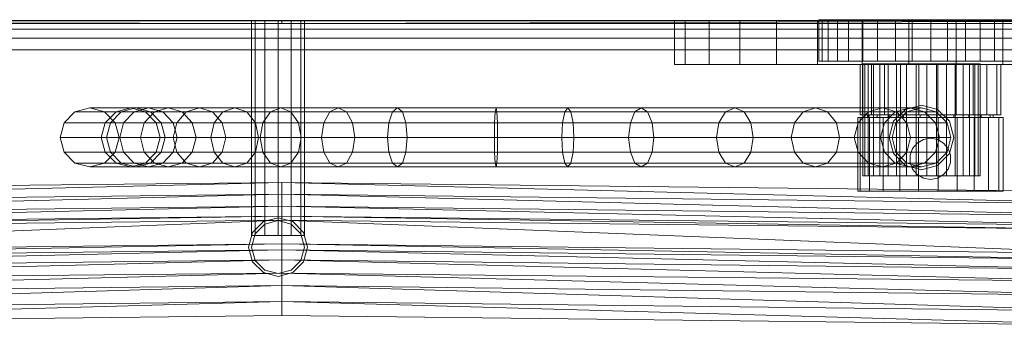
# Model space of a CAD drawing. Header units: metres. Extents: x 391.1 to 427.5, y 12.7 to 28.4.
# Tile 165 of 222: x 408.453 to 408.787, y 24.047 to 24.151. Entities that reach past the tile are written whole.
import ezdxf

# ---------------------------------------------------------------- set-up
doc = ezdxf.new("R2010")
doc.units = ezdxf.units.M
for name, color, linetype, lineweight in [('02_MOBILIARIO', 7, 'Continuous', 18), ('A-WALL-____-MCUT', 7, 'Continuous', 25), ('A-WALL-____-OTLN', 7, 'Continuous', 25), ('Mobiliario', 7, 'Continuous', 18)]:
    doc.layers.add(name, color=color, linetype=linetype, lineweight=lineweight)

# ---------------------------------------------------------------- blocks, each defined once
blk = doc.blocks.new('Family - Evans P-1-153476-01_ENLLUMENAT_PS1')
at = {"layer": 'A-WALL-____-MCUT', "color": 253, "true_color": 0xaaaaaa}
blk.add_line((6.06326, 0.15), (0, 0.15), dxfattribs=at)
at = {"layer": 'A-WALL-____-OTLN', "color": 253, "true_color": 0xaaaaaa}
blk.add_line((6.06326, 0.15), (0, 0.15), dxfattribs=at)
blk = doc.blocks.new('Family - Plats de dutxa PS-1-153501-01_ENLLUMENAT_PS1')
at = {"layer": '02_MOBILIARIO', "color": 253, "true_color": 0xaaaaaa}
for p, q in [((0.59374, 0.80026), (0.59262, 0.80026)), ((0.59262, 0.80026), (0.5957, 0.80026)), ((0.59262, 0.80026), (0.59262, 0.78616)), ((0.59893, 0.80026), (0.59374, 0.80026)), ((0.59374, 0.80026), (0.59374, 0.78616)), ((0.5957, 0.80026), (0.60262, 0.80026)), ((0.5957, 0.80026), (0.5957, 0.78616)), ((0.60756, 0.80026), (0.59893, 0.80026)), ((0.59893, 0.80026), (0.59893, 0.78616)), ((0.60262, 0.80026), (0.61254, 0.80026)), ((0.60262, 0.80026), (0.60262, 0.78616)), ((0.6186, 0.80026), (0.60756, 0.80026)), ((0.60756, 0.80026), (0.60756, 0.78616)), ((0.61254, 0.80026), (0.62427, 0.80026)), ((0.61254, 0.80026), (0.61254, 0.78616)), ((0.63071, 0.80026), (0.6186, 0.80026)), ((0.6186, 0.80026), (0.6186, 0.78616)), ((0.62427, 0.80026), (0.63638, 0.80026)), ((0.62427, 0.80026), (0.62427, 0.78616)), ((0.64243, 0.80026), (0.63071, 0.80026)), ((0.63071, 0.80026), (0.63071, 0.78616)), ((0.63638, 0.80026), (0.64742, 0.80026)), ((0.63638, 0.80026), (0.63638, 0.78616)), ((0.65235, 0.80026), (0.64243, 0.80026)), ((0.64243, 0.80026), (0.64243, 0.78616)), ((0.64742, 0.80026), (0.65605, 0.80026)), ((0.64742, 0.80026), (0.64742, 0.78616)), ((0.65927, 0.80026), (0.65235, 0.80026)), ((0.65235, 0.80026), (0.65235, 0.78616)), ((0.81, 0.8), (0.01, 0.8)), ((0.81, 0.8), (0.01, 0.8)), ((0.02, 0.8), (0.51, 0.8)), ((0.02, 0.8), (0.51, 0.8)), ((0.41, 0.8), (0.02, 0.8)), ((0.41, 0.799), (0.02, 0.8)), ((0.41, 0.8), (0.02, 0.8)), ((0.02, 0.8), (0.41, 0.799)), ((0.02, 0.8), (0.41, 0.8)), ((0.41, 0.8), (0.02, 0.8)), ((0.41, 0.799), (0.02, 0.799)), ((0.41, 0.799), (0.02, 0.799)), ((0.51, 0.797), (0.02, 0.797)), ((0.41, 0.797), (0.02, 0.797)), ((0.41, 0.797), (0.02, 0.797)), ((0.41, 0.797), (0.02, 0.797)), ((0.40089, 0.8), (0.39969, 0.8)), ((0.39969, 0.8), (0.40089, 0.8)), ((0.39969, 0.8), (0.39969, 0.727)), ((0.40419, 0.8), (0.40089, 0.8)), ((0.40089, 0.8), (0.40419, 0.8)), ((0.40089, 0.8), (0.40089, 0.727)), ((0.40089, 0.8), (0.40089, 0.727)), ((0.40869, 0.8), (0.40419, 0.8)), ((0.40419, 0.8), (0.40869, 0.8)), ((0.40419, 0.8), (0.40419, 0.727)), ((0.40419, 0.8), (0.40419, 0.727)), ((0.41319, 0.8), (0.40869, 0.8)), ((0.40869, 0.8), (0.41319, 0.8)), ((0.40869, 0.8), (0.40869, 0.727)), ((0.40869, 0.8), (0.40869, 0.727)), ((0.41, 0.8), (0.8, 0.8)), ((0.41, 0.799), (0.8, 0.8)), ((0.41, 0.799), (0.8, 0.8)), ((0.8, 0.8), (0.41, 0.8)), ((0.8, 0.8), (0.41, 0.799)), ((0.41, 0.8), (0.41, 0.799)), ((0.8, 0.8), (0.41, 0.799)), ((0.41, 0.8), (0.41, 0.799)), ((0.41, 0.799), (0.8, 0.799)), ((0.8, 0.799), (0.41, 0.799)), ((0.8, 0.797), (0.41, 0.797)), ((0.41, 0.797), (0.8, 0.797)), ((0.41, 0.797), (0.8, 0.797)), ((0.41648, 0.8), (0.41319, 0.8)), ((0.41319, 0.8), (0.41648, 0.8)), ((0.41319, 0.727), (0.41319, 0.8)), ((0.41319, 0.8), (0.41319, 0.727)), ((0.41648, 0.8), (0.41769, 0.8)), ((0.41769, 0.8), (0.41648, 0.8)), ((0.41648, 0.8), (0.41648, 0.727)), ((0.41648, 0.8), (0.41648, 0.727)), ((0.41769, 0.8), (0.41769, 0.727)), ((0.51, 0.8), (0.8, 0.8)), ((0.51, 0.8), (0.8, 0.8)), ((0.8, 0.797), (0.51, 0.797)), ((0.54713, 0.8), (0.5435, 0.8)), ((0.55529, 0.8), (0.54713, 0.8)), ((0.54713, 0.8), (0.54713, 0.785)), ((0.56574, 0.8), (0.55529, 0.8)), ((0.55529, 0.8), (0.55529, 0.785)), ((0.57816, 0.8), (0.56574, 0.8)), ((0.56574, 0.8), (0.56574, 0.785)), ((0.59216, 0.8), (0.57816, 0.8)), ((0.57816, 0.8), (0.57816, 0.785)), ((0.60733, 0.8), (0.59216, 0.8)), ((0.59216, 0.8), (0.59216, 0.785)), ((0.62321, 0.8), (0.60733, 0.8)), ((0.60733, 0.8), (0.60733, 0.785)), ((0.6393, 0.8), (0.62321, 0.8)), ((0.62321, 0.8), (0.62321, 0.785)), ((0.65513, 0.8), (0.6393, 0.8)), ((0.6393, 0.8), (0.6393, 0.785)), ((0.67021, 0.8), (0.65513, 0.8)), ((0.65513, 0.8), (0.65513, 0.785)), ((0.41, 0.794), (0.021, 0.794)), ((0.41, 0.794), (0.021, 0.794)), ((0.799, 0.794), (0.41, 0.794)), ((0.41, 0.794), (0.799, 0.794)), ((0.41, 0.79), (0.022, 0.79)), ((0.41, 0.79), (0.022, 0.79)), ((0.41, 0.79), (0.798, 0.79)), ((0.798, 0.79), (0.41, 0.79)), ((0.54713, 0.785), (0.5435, 0.785)), ((0.55529, 0.785), (0.54713, 0.785)), ((0.56574, 0.785), (0.55529, 0.785)), ((0.57816, 0.785), (0.56574, 0.785)), ((0.59216, 0.785), (0.57816, 0.785)), ((0.60733, 0.785), (0.59216, 0.785)), ((0.59262, 0.78616), (0.5957, 0.78616)), ((0.59374, 0.78616), (0.59262, 0.78616)), ((0.59893, 0.78616), (0.59374, 0.78616)), ((0.5957, 0.78616), (0.60262, 0.78616)), ((0.60756, 0.78616), (0.59893, 0.78616)), ((0.60262, 0.78616), (0.61254, 0.78616)), ((0.60737, 0.785), (0.60658, 0.785)), ((0.62321, 0.785), (0.60733, 0.785)), ((0.61045, 0.785), (0.60737, 0.785)), ((0.60737, 0.785), (0.60737, 0.768)), ((0.6186, 0.78616), (0.60756, 0.78616)), ((0.6082, 0.78526), (0.60756, 0.78526)), ((0.60756, 0.78526), (0.60933, 0.78526)), ((0.60756, 0.78526), (0.60756, 0.74721)), ((0.61117, 0.78526), (0.6082, 0.78526)), ((0.6082, 0.78526), (0.6082, 0.74721)), ((0.60933, 0.78526), (0.61328, 0.78526)), ((0.60933, 0.78526), (0.60933, 0.74721)), ((0.61489, 0.785), (0.61045, 0.785)), ((0.61045, 0.785), (0.61045, 0.768)), ((0.6161, 0.78526), (0.61117, 0.78526)), ((0.61117, 0.78526), (0.61117, 0.74721)), ((0.61254, 0.78616), (0.62427, 0.78616)), ((0.61328, 0.78526), (0.61895, 0.78526)), ((0.61328, 0.78526), (0.61328, 0.74721)), ((0.62039, 0.785), (0.61489, 0.785)), ((0.61489, 0.785), (0.61489, 0.768)), ((0.62241, 0.78526), (0.6161, 0.78526)), ((0.6161, 0.78526), (0.6161, 0.74721)), ((0.63071, 0.78616), (0.6186, 0.78616)), ((0.61895, 0.78526), (0.62565, 0.78526)), ((0.61895, 0.78526), (0.61895, 0.74721)), ((0.62659, 0.785), (0.62039, 0.785)), ((0.62039, 0.785), (0.62039, 0.768)), ((0.62933, 0.78526), (0.62241, 0.78526)), ((0.62241, 0.78526), (0.62241, 0.74721)), ((0.6393, 0.785), (0.62321, 0.785)), ((0.62427, 0.78616), (0.63638, 0.78616)), ((0.62565, 0.78526), (0.63257, 0.78526)), ((0.62565, 0.78526), (0.62565, 0.74721)), ((0.63305, 0.785), (0.62659, 0.785)), ((0.62659, 0.785), (0.62659, 0.768)), ((0.63603, 0.78526), (0.62933, 0.78526)), ((0.62933, 0.78526), (0.62933, 0.74721)), ((0.64243, 0.78616), (0.63071, 0.78616)), ((0.63257, 0.78526), (0.63888, 0.78526)), ((0.63257, 0.78526), (0.63257, 0.74721)), ((0.63933, 0.785), (0.63305, 0.785)), ((0.63305, 0.785), (0.63305, 0.768)), ((0.6417, 0.78526), (0.63603, 0.78526)), ((0.63603, 0.78526), (0.63603, 0.74721)), ((0.63638, 0.78616), (0.64742, 0.78616)), ((0.63888, 0.78526), (0.64381, 0.78526)), ((0.63888, 0.78526), (0.63888, 0.74721)), ((0.65513, 0.785), (0.6393, 0.785)), ((0.64502, 0.785), (0.63933, 0.785)), ((0.63933, 0.785), (0.63933, 0.768)), ((0.64565, 0.78526), (0.6417, 0.78526)), ((0.6417, 0.78526), (0.6417, 0.74721)), ((0.65235, 0.78616), (0.64243, 0.78616)), ((0.64381, 0.78526), (0.64678, 0.78526)), ((0.64381, 0.78526), (0.64381, 0.74721)), ((0.64971, 0.785), (0.64502, 0.785)), ((0.64502, 0.785), (0.64502, 0.768)), ((0.64742, 0.78526), (0.64565, 0.78526)), ((0.64565, 0.74721), (0.64565, 0.78526)), ((0.64678, 0.78526), (0.64742, 0.78526)), ((0.64678, 0.78526), (0.64678, 0.74721)), ((0.64742, 0.78616), (0.65605, 0.78616)), ((0.64742, 0.78526), (0.64742, 0.74721)), ((0.6531, 0.785), (0.64971, 0.785)), ((0.64971, 0.785), (0.64971, 0.768)), ((0.65927, 0.78616), (0.65235, 0.78616)), ((0.65447, 0.785), (0.6531, 0.785)), ((0.6531, 0.785), (0.6531, 0.768)), ((0.67021, 0.785), (0.65513, 0.785)), ((0.35859, 0.77029), (0.34464, 0.77029)), ((0.35359, 0.76894), (0.35859, 0.77029)), ((0.35534, 0.76894), (0.36031, 0.77029)), ((0.36031, 0.77029), (0.35859, 0.77029)), ((0.35859, 0.77029), (0.36359, 0.76894)), ((0.35973, 0.76894), (0.36461, 0.77029)), ((0.36461, 0.77029), (0.36031, 0.77029)), ((0.36031, 0.77029), (0.36528, 0.76894)), ((0.37137, 0.77029), (0.36461, 0.77029)), ((0.36461, 0.77029), (0.36949, 0.76894)), ((0.36666, 0.76894), (0.37137, 0.77029)), ((0.38197, 0.77029), (0.37137, 0.77029)), ((0.37137, 0.77029), (0.37609, 0.76894)), ((0.3775, 0.76894), (0.38197, 0.77029)), ((0.39396, 0.77029), (0.38197, 0.77029)), ((0.38197, 0.77029), (0.38644, 0.76894)), ((0.3899, 0.76894), (0.39396, 0.77029)), ((0.40959, 0.77029), (0.39396, 0.77029)), ((0.39396, 0.77029), (0.39803, 0.76894)), ((0.4061, 0.76894), (0.40959, 0.77029)), ((0.42912, 0.77029), (0.40959, 0.77029)), ((0.40959, 0.77029), (0.41308, 0.76894)), ((0.4263, 0.76894), (0.42912, 0.77029)), ((0.44929, 0.77029), (0.42912, 0.77029)), ((0.42912, 0.77029), (0.43194, 0.76894)), ((0.44762, 0.76894), (0.44929, 0.77029)), ((0.48281, 0.77029), (0.44929, 0.77029)), ((0.44929, 0.77029), (0.45096, 0.76894)), ((0.48254, 0.76894), (0.48281, 0.77029)), ((0.50721, 0.77029), (0.48281, 0.77029)), ((0.48281, 0.77029), (0.48309, 0.76894)), ((0.50721, 0.77029), (0.50617, 0.76894)), ((0.53219, 0.77029), (0.50721, 0.77029)), ((0.50825, 0.76894), (0.50721, 0.77029)), ((0.53219, 0.77029), (0.53005, 0.76894)), ((0.564, 0.77029), (0.53219, 0.77029)), ((0.53433, 0.76894), (0.53219, 0.77029)), ((0.564, 0.77029), (0.56087, 0.76894)), ((0.59141, 0.77029), (0.564, 0.77029)), ((0.56714, 0.76894), (0.564, 0.77029)), ((0.59141, 0.77029), (0.58729, 0.76894)), ((0.61421, 0.77029), (0.59141, 0.77029)), ((0.59553, 0.76894), (0.59141, 0.77029)), ((0.61421, 0.77029), (0.60943, 0.76894)), ((0.62356, 0.77029), (0.61421, 0.77029)), ((0.619, 0.76894), (0.61421, 0.77029)), ((0.62356, 0.77029), (0.61856, 0.76894)), ((0.62201, 0.76974), (0.62749, 0.77121)), ((0.62201, 0.76974), (0.62749, 0.77121)), ((0.62248, 0.76894), (0.62749, 0.77029)), ((0.62248, 0.76894), (0.62749, 0.77029)), ((0.62248, 0.76894), (0.62749, 0.77029)), ((0.62749, 0.77029), (0.62356, 0.77029)), ((0.62856, 0.76894), (0.62356, 0.77029)), ((0.62749, 0.77121), (0.63296, 0.76974)), ((0.62749, 0.77121), (0.63296, 0.76974)), ((0.62749, 0.77029), (0.6325, 0.76894)), ((0.62749, 0.77029), (0.6325, 0.76894)), ((0.62749, 0.77029), (0.6325, 0.76894)), ((0.35359, 0.76894), (0.33962, 0.76894)), ((0.36359, 0.76894), (0.34965, 0.76894)), ((0.34992, 0.76527), (0.35359, 0.76894)), ((0.3517, 0.76527), (0.35534, 0.76894)), ((0.35534, 0.76894), (0.35359, 0.76894)), ((0.35973, 0.76894), (0.35534, 0.76894)), ((0.35615, 0.76527), (0.35973, 0.76894)), ((0.36666, 0.76894), (0.35973, 0.76894)), ((0.3632, 0.76527), (0.36666, 0.76894)), ((0.36528, 0.76894), (0.36359, 0.76894)), ((0.36359, 0.76894), (0.36725, 0.76527)), ((0.36949, 0.76894), (0.36528, 0.76894)), ((0.36528, 0.76894), (0.36892, 0.76527)), ((0.3775, 0.76894), (0.36666, 0.76894)), ((0.37609, 0.76894), (0.36949, 0.76894)), ((0.36949, 0.76894), (0.37307, 0.76527)), ((0.37423, 0.76527), (0.3775, 0.76894)), ((0.38644, 0.76894), (0.37609, 0.76894)), ((0.37609, 0.76894), (0.37954, 0.76527)), ((0.3899, 0.76894), (0.3775, 0.76894)), ((0.39803, 0.76894), (0.38644, 0.76894)), ((0.38644, 0.76894), (0.38972, 0.76527)), ((0.38692, 0.76527), (0.3899, 0.76894)), ((0.4061, 0.76894), (0.3899, 0.76894)), ((0.41308, 0.76894), (0.39803, 0.76894)), ((0.39803, 0.76894), (0.401, 0.76527)), ((0.40355, 0.76527), (0.4061, 0.76894)), ((0.4263, 0.76894), (0.4061, 0.76894)), ((0.43194, 0.76894), (0.41308, 0.76894)), ((0.41308, 0.76894), (0.41563, 0.76527)), ((0.42424, 0.76527), (0.4263, 0.76894)), ((0.44762, 0.76894), (0.4263, 0.76894)), ((0.45096, 0.76894), (0.43194, 0.76894)), ((0.43194, 0.76894), (0.434, 0.76527)), ((0.4464, 0.76527), (0.44762, 0.76894)), ((0.48254, 0.76894), (0.44762, 0.76894)), ((0.48309, 0.76894), (0.45096, 0.76894)), ((0.45096, 0.76894), (0.45218, 0.76527)), ((0.48233, 0.76527), (0.48254, 0.76894)), ((0.50825, 0.76894), (0.48254, 0.76894)), ((0.50617, 0.76894), (0.48309, 0.76894)), ((0.48309, 0.76894), (0.48329, 0.76527)), ((0.50617, 0.76894), (0.50541, 0.76527)), ((0.53005, 0.76894), (0.50617, 0.76894)), ((0.53433, 0.76894), (0.50825, 0.76894)), ((0.50901, 0.76527), (0.50825, 0.76894)), ((0.53005, 0.76894), (0.52848, 0.76527)), ((0.56087, 0.76894), (0.53005, 0.76894)), ((0.56714, 0.76894), (0.53433, 0.76894)), ((0.53589, 0.76527), (0.53433, 0.76894)), ((0.56087, 0.76894), (0.55857, 0.76527)), ((0.58729, 0.76894), (0.56087, 0.76894)), ((0.59553, 0.76894), (0.56714, 0.76894)), ((0.56943, 0.76527), (0.56714, 0.76894)), ((0.58729, 0.76894), (0.58427, 0.76527)), ((0.60943, 0.76894), (0.58729, 0.76894)), ((0.619, 0.76894), (0.59553, 0.76894)), ((0.59854, 0.76527), (0.59553, 0.76894)), ((0.60668, 0.767), (0.60582, 0.767)), ((0.60943, 0.76894), (0.60592, 0.76527)), ((0.60737, 0.768), (0.60658, 0.768)), ((0.60984, 0.767), (0.60668, 0.767)), ((0.60668, 0.767), (0.60668, 0.742)), ((0.61045, 0.768), (0.60737, 0.768)), ((0.60969, 0.768), (0.6091, 0.768)), ((0.60969, 0.767), (0.6091, 0.767)), ((0.61856, 0.76894), (0.60943, 0.76894)), ((0.61245, 0.768), (0.60969, 0.768)), ((0.60969, 0.768), (0.60969, 0.767)), ((0.61245, 0.767), (0.60969, 0.767)), ((0.61442, 0.767), (0.60984, 0.767)), ((0.60984, 0.767), (0.60984, 0.742)), ((0.61489, 0.768), (0.61045, 0.768)), ((0.61645, 0.768), (0.61245, 0.768)), ((0.61245, 0.768), (0.61245, 0.767)), ((0.61645, 0.767), (0.61245, 0.767)), ((0.62009, 0.767), (0.61442, 0.767)), ((0.61442, 0.767), (0.61442, 0.742)), ((0.62039, 0.768), (0.61489, 0.768)), ((0.61856, 0.76894), (0.6149, 0.76527)), ((0.6214, 0.768), (0.61645, 0.768)), ((0.61645, 0.768), (0.61645, 0.767)), ((0.6214, 0.767), (0.61645, 0.767)), ((0.61801, 0.76574), (0.62201, 0.76974)), ((0.61801, 0.76574), (0.62201, 0.76974)), ((0.62248, 0.76894), (0.61856, 0.76894)), ((0.61881, 0.76527), (0.62248, 0.76894)), ((0.61881, 0.76527), (0.62248, 0.76894)), ((0.61881, 0.76527), (0.62248, 0.76894)), ((0.62856, 0.76894), (0.619, 0.76894)), ((0.62251, 0.76527), (0.619, 0.76894)), ((0.62647, 0.767), (0.62009, 0.767)), ((0.62009, 0.767), (0.62009, 0.742)), ((0.62659, 0.768), (0.62039, 0.768)), ((0.62698, 0.768), (0.6214, 0.768)), ((0.6214, 0.768), (0.6214, 0.767)), ((0.62698, 0.767), (0.6214, 0.767)), ((0.63312, 0.767), (0.62647, 0.767)), ((0.62647, 0.767), (0.62647, 0.742)), ((0.63305, 0.768), (0.62659, 0.768)), ((0.63279, 0.768), (0.62698, 0.768)), ((0.62698, 0.768), (0.62698, 0.767)), ((0.63279, 0.767), (0.62698, 0.767)), ((0.6325, 0.76894), (0.62856, 0.76894)), ((0.63222, 0.76527), (0.62856, 0.76894)), ((0.6325, 0.76894), (0.63617, 0.76527)), ((0.6325, 0.76894), (0.63617, 0.76527)), ((0.6325, 0.76894), (0.63617, 0.76527)), ((0.63845, 0.768), (0.63279, 0.768)), ((0.63279, 0.768), (0.63279, 0.767)), ((0.63845, 0.767), (0.63279, 0.767)), ((0.63296, 0.76974), (0.63697, 0.76574)), ((0.63296, 0.76974), (0.63697, 0.76574)), ((0.63933, 0.768), (0.63305, 0.768)), ((0.6396, 0.767), (0.63312, 0.767)), ((0.63312, 0.767), (0.63312, 0.742)), ((0.64356, 0.768), (0.63845, 0.768)), ((0.63845, 0.768), (0.63845, 0.767)), ((0.64356, 0.767), (0.63845, 0.767)), ((0.64502, 0.768), (0.63933, 0.768)), ((0.64545, 0.767), (0.6396, 0.767)), ((0.6396, 0.767), (0.6396, 0.742)), ((0.64779, 0.768), (0.64356, 0.768)), ((0.64356, 0.768), (0.64356, 0.767)), ((0.64779, 0.767), (0.64356, 0.767)), ((0.64971, 0.768), (0.64502, 0.768)), ((0.65029, 0.767), (0.64545, 0.767)), ((0.64545, 0.767), (0.64545, 0.742)), ((0.65084, 0.768), (0.64779, 0.768)), ((0.64779, 0.768), (0.64779, 0.767)), ((0.65084, 0.767), (0.64779, 0.767)), ((0.6531, 0.768), (0.64971, 0.768)), ((0.65378, 0.767), (0.65029, 0.767)), ((0.65029, 0.767), (0.65029, 0.742)), ((0.65191, 0.768), (0.65084, 0.768)), ((0.65084, 0.768), (0.65084, 0.767)), ((0.65191, 0.767), (0.65084, 0.767)), ((0.65447, 0.768), (0.6531, 0.768)), ((0.65524, 0.767), (0.65378, 0.767)), ((0.65378, 0.767), (0.65378, 0.742)), ((0.34992, 0.76527), (0.33595, 0.76527)), ((0.34858, 0.76026), (0.34992, 0.76527)), ((0.3517, 0.76527), (0.34992, 0.76527)), ((0.35036, 0.76026), (0.3517, 0.76527)), ((0.35615, 0.76527), (0.3517, 0.76527)), ((0.36725, 0.76527), (0.35332, 0.76527)), ((0.35484, 0.76026), (0.35615, 0.76527)), ((0.3632, 0.76527), (0.35615, 0.76527)), ((0.36194, 0.76026), (0.3632, 0.76527)), ((0.37423, 0.76527), (0.3632, 0.76527)), ((0.36892, 0.76527), (0.36725, 0.76527)), ((0.36725, 0.76527), (0.36859, 0.76026)), ((0.37307, 0.76527), (0.36892, 0.76527)), ((0.36892, 0.76527), (0.37025, 0.76026)), ((0.37303, 0.76026), (0.37423, 0.76527)), ((0.37954, 0.76527), (0.37307, 0.76527)), ((0.37307, 0.76527), (0.37438, 0.76026)), ((0.38692, 0.76527), (0.37423, 0.76527)), ((0.38972, 0.76527), (0.37954, 0.76527)), ((0.37954, 0.76527), (0.3808, 0.76026)), ((0.38583, 0.76026), (0.38692, 0.76527)), ((0.40355, 0.76527), (0.38692, 0.76527)), ((0.401, 0.76527), (0.38972, 0.76527)), ((0.38972, 0.76527), (0.39091, 0.76026)), ((0.41563, 0.76527), (0.401, 0.76527)), ((0.401, 0.76527), (0.40209, 0.76026)), ((0.40261, 0.76026), (0.40355, 0.76527)), ((0.42424, 0.76527), (0.40355, 0.76527)), ((0.434, 0.76527), (0.41563, 0.76527)), ((0.41563, 0.76527), (0.41657, 0.76026)), ((0.42349, 0.76026), (0.42424, 0.76527)), ((0.4464, 0.76527), (0.42424, 0.76527)), ((0.45218, 0.76527), (0.434, 0.76527)), ((0.434, 0.76527), (0.43475, 0.76026)), ((0.44596, 0.76026), (0.4464, 0.76527)), ((0.48233, 0.76527), (0.4464, 0.76527)), ((0.48329, 0.76527), (0.45218, 0.76527)), ((0.45218, 0.76527), (0.45263, 0.76026)), ((0.48226, 0.76026), (0.48233, 0.76527)), ((0.50901, 0.76527), (0.48233, 0.76527)), ((0.50541, 0.76527), (0.48329, 0.76527)), ((0.48329, 0.76527), (0.48336, 0.76026)), ((0.50541, 0.76527), (0.50513, 0.76026)), ((0.52848, 0.76527), (0.50541, 0.76527)), ((0.53589, 0.76527), (0.50901, 0.76527)), ((0.50928, 0.76026), (0.50901, 0.76527)), ((0.52848, 0.76527), (0.52791, 0.76026)), ((0.55857, 0.76527), (0.52848, 0.76527)), ((0.56943, 0.76527), (0.53589, 0.76527)), ((0.53646, 0.76026), (0.53589, 0.76527)), ((0.55857, 0.76527), (0.55773, 0.76026)), ((0.58427, 0.76527), (0.55857, 0.76527)), ((0.59854, 0.76527), (0.56943, 0.76527)), ((0.57027, 0.76026), (0.56943, 0.76527)), ((0.58427, 0.76527), (0.58317, 0.76026)), ((0.60592, 0.76527), (0.58427, 0.76527)), ((0.62251, 0.76527), (0.59854, 0.76527)), ((0.59965, 0.76026), (0.59854, 0.76527)), ((0.60592, 0.76527), (0.60464, 0.76026)), ((0.6149, 0.76527), (0.60592, 0.76527)), ((0.6149, 0.76527), (0.61356, 0.76026)), ((0.61881, 0.76527), (0.6149, 0.76527)), ((0.61654, 0.76026), (0.61801, 0.76574)), ((0.61654, 0.76026), (0.61801, 0.76574)), ((0.61746, 0.76026), (0.61881, 0.76527)), ((0.61746, 0.76026), (0.61881, 0.76527)), ((0.61746, 0.76026), (0.61881, 0.76527)), ((0.63222, 0.76527), (0.62251, 0.76527)), ((0.62379, 0.76026), (0.62251, 0.76527)), ((0.63356, 0.76026), (0.63222, 0.76527)), ((0.63617, 0.76527), (0.63222, 0.76527)), ((0.63617, 0.76527), (0.63751, 0.76026)), ((0.63617, 0.76527), (0.63751, 0.76026)), ((0.63617, 0.76527), (0.63751, 0.76026)), ((0.63697, 0.76574), (0.63844, 0.76026)), ((0.63697, 0.76574), (0.63844, 0.76026)), ((0.33461, 0.76026), (0.34858, 0.76026)), ((0.34858, 0.76026), (0.35036, 0.76026)), ((0.34992, 0.75525), (0.34858, 0.76026)), ((0.35036, 0.76026), (0.35484, 0.76026)), ((0.3517, 0.75525), (0.35036, 0.76026)), ((0.36859, 0.76026), (0.35467, 0.76026)), ((0.35484, 0.76026), (0.36194, 0.76026)), ((0.35615, 0.75525), (0.35484, 0.76026)), ((0.36194, 0.76026), (0.37303, 0.76026)), ((0.3632, 0.75525), (0.36194, 0.76026)), ((0.36859, 0.76026), (0.36725, 0.75525)), ((0.37025, 0.76026), (0.36859, 0.76026)), ((0.37025, 0.76026), (0.36892, 0.75525)), ((0.37438, 0.76026), (0.37025, 0.76026)), ((0.37303, 0.76026), (0.38583, 0.76026)), ((0.37423, 0.75525), (0.37303, 0.76026)), ((0.37438, 0.76026), (0.37307, 0.75525)), ((0.3808, 0.76026), (0.37438, 0.76026)), ((0.3808, 0.76026), (0.37954, 0.75525)), ((0.39091, 0.76026), (0.3808, 0.76026)), ((0.38583, 0.76026), (0.40261, 0.76026)), ((0.38692, 0.75525), (0.38583, 0.76026)), ((0.39091, 0.76026), (0.38972, 0.75525)), ((0.40209, 0.76026), (0.39091, 0.76026)), ((0.40209, 0.76026), (0.401, 0.75525)), ((0.41657, 0.76026), (0.40209, 0.76026)), ((0.40261, 0.76026), (0.42349, 0.76026)), ((0.40355, 0.75525), (0.40261, 0.76026)), ((0.41657, 0.76026), (0.41563, 0.75525)), ((0.43475, 0.76026), (0.41657, 0.76026)), ((0.42349, 0.76026), (0.44596, 0.76026)), ((0.42424, 0.75525), (0.42349, 0.76026)), ((0.43475, 0.76026), (0.434, 0.75525)), ((0.45263, 0.76026), (0.43475, 0.76026)), ((0.44596, 0.76026), (0.48226, 0.76026)), ((0.4464, 0.75525), (0.44596, 0.76026)), ((0.45263, 0.76026), (0.45218, 0.75525)), ((0.48336, 0.76026), (0.45263, 0.76026)), ((0.48226, 0.76026), (0.50928, 0.76026)), ((0.48233, 0.75525), (0.48226, 0.76026)), ((0.48336, 0.76026), (0.48329, 0.75525)), ((0.50513, 0.76026), (0.48336, 0.76026)), ((0.52791, 0.76026), (0.50513, 0.76026)), ((0.50513, 0.76026), (0.50541, 0.75525)), ((0.50901, 0.75525), (0.50928, 0.76026)), ((0.50928, 0.76026), (0.53646, 0.76026)), ((0.55773, 0.76026), (0.52791, 0.76026)), ((0.52791, 0.76026), (0.52848, 0.75525)), ((0.53589, 0.75525), (0.53646, 0.76026)), ((0.53646, 0.76026), (0.57027, 0.76026)), ((0.58317, 0.76026), (0.55773, 0.76026)), ((0.55773, 0.76026), (0.55857, 0.75525)), ((0.56943, 0.75525), (0.57027, 0.76026)), ((0.57027, 0.76026), (0.59965, 0.76026)), ((0.60464, 0.76026), (0.58317, 0.76026)), ((0.58317, 0.76026), (0.58427, 0.75525)), ((0.59854, 0.75525), (0.59965, 0.76026)), ((0.59965, 0.76026), (0.62379, 0.76026)), ((0.61356, 0.76026), (0.60464, 0.76026)), ((0.60464, 0.76026), (0.60592, 0.75525)), ((0.61746, 0.76026), (0.61356, 0.76026)), ((0.61356, 0.76026), (0.6149, 0.75525)), ((0.61801, 0.75479), (0.61654, 0.76026)), ((0.61801, 0.75479), (0.61654, 0.76026)), ((0.61881, 0.75525), (0.61746, 0.76026)), ((0.61881, 0.75525), (0.61746, 0.76026)), ((0.61881, 0.75525), (0.61746, 0.76026)), ((0.62251, 0.75525), (0.62379, 0.76026)), ((0.62379, 0.76026), (0.63356, 0.76026)), ((0.63222, 0.75525), (0.63356, 0.76026)), ((0.63356, 0.76026), (0.63751, 0.76026)), ((0.63751, 0.76026), (0.63617, 0.75525)), ((0.63751, 0.76026), (0.63617, 0.75525)), ((0.63751, 0.76026), (0.63617, 0.75525)), ((0.63844, 0.76026), (0.63697, 0.75479)), ((0.63844, 0.76026), (0.63697, 0.75479)), ((0.626, 0.75836), (0.62444, 0.7565)), ((0.626, 0.75836), (0.62444, 0.7565)), ((0.62811, 0.75958), (0.626, 0.75836)), ((0.62811, 0.75958), (0.626, 0.75836)), ((0.6305, 0.76), (0.62811, 0.75958)), ((0.6305, 0.76), (0.62811, 0.75958)), ((0.63289, 0.75958), (0.6305, 0.76)), ((0.63289, 0.75958), (0.6305, 0.76)), ((0.635, 0.75836), (0.63289, 0.75958)), ((0.635, 0.75836), (0.63289, 0.75958)), ((0.63656, 0.7565), (0.635, 0.75836)), ((0.63656, 0.7565), (0.635, 0.75836)), ((0.34992, 0.75525), (0.33595, 0.75525)), ((0.3517, 0.75525), (0.34992, 0.75525)), ((0.35359, 0.75158), (0.34992, 0.75525)), ((0.35615, 0.75525), (0.3517, 0.75525)), ((0.35534, 0.75158), (0.3517, 0.75525)), ((0.36725, 0.75525), (0.35332, 0.75525)), ((0.3632, 0.75525), (0.35615, 0.75525)), ((0.35973, 0.75158), (0.35615, 0.75525)), ((0.37423, 0.75525), (0.3632, 0.75525)), ((0.36666, 0.75158), (0.3632, 0.75525)), ((0.36725, 0.75525), (0.36359, 0.75158)), ((0.36892, 0.75525), (0.36528, 0.75158)), ((0.36892, 0.75525), (0.36725, 0.75525)), ((0.37307, 0.75525), (0.36892, 0.75525)), ((0.37307, 0.75525), (0.36949, 0.75158)), ((0.37954, 0.75525), (0.37307, 0.75525)), ((0.38692, 0.75525), (0.37423, 0.75525)), ((0.3775, 0.75158), (0.37423, 0.75525)), ((0.37954, 0.75525), (0.37609, 0.75158)), ((0.38972, 0.75525), (0.37954, 0.75525)), ((0.38972, 0.75525), (0.38644, 0.75158)), ((0.40355, 0.75525), (0.38692, 0.75525)), ((0.3899, 0.75158), (0.38692, 0.75525)), ((0.401, 0.75525), (0.38972, 0.75525)), ((0.401, 0.75525), (0.39803, 0.75158)), ((0.41563, 0.75525), (0.401, 0.75525)), ((0.42424, 0.75525), (0.40355, 0.75525)), ((0.4061, 0.75158), (0.40355, 0.75525)), ((0.41563, 0.75525), (0.41308, 0.75158)), ((0.434, 0.75525), (0.41563, 0.75525)), ((0.4464, 0.75525), (0.42424, 0.75525)), ((0.4263, 0.75158), (0.42424, 0.75525)), ((0.434, 0.75525), (0.43194, 0.75158)), ((0.45218, 0.75525), (0.434, 0.75525)), ((0.48233, 0.75525), (0.4464, 0.75525)), ((0.44762, 0.75158), (0.4464, 0.75525)), ((0.45218, 0.75525), (0.45096, 0.75158)), ((0.48329, 0.75525), (0.45218, 0.75525)), ((0.50901, 0.75525), (0.48233, 0.75525)), ((0.48254, 0.75158), (0.48233, 0.75525)), ((0.48329, 0.75525), (0.48309, 0.75158)), ((0.50541, 0.75525), (0.48329, 0.75525)), ((0.52848, 0.75525), (0.50541, 0.75525)), ((0.50541, 0.75525), (0.50617, 0.75158)), ((0.50825, 0.75158), (0.50901, 0.75525)), ((0.53589, 0.75525), (0.50901, 0.75525)), ((0.55857, 0.75525), (0.52848, 0.75525)), ((0.52848, 0.75525), (0.53005, 0.75158)), ((0.53433, 0.75158), (0.53589, 0.75525)), ((0.56943, 0.75525), (0.53589, 0.75525)), ((0.58427, 0.75525), (0.55857, 0.75525)), ((0.55857, 0.75525), (0.56087, 0.75158)), ((0.56714, 0.75158), (0.56943, 0.75525)), ((0.59854, 0.75525), (0.56943, 0.75525)), ((0.60592, 0.75525), (0.58427, 0.75525)), ((0.58427, 0.75525), (0.58729, 0.75158)), ((0.59553, 0.75158), (0.59854, 0.75525)), ((0.62251, 0.75525), (0.59854, 0.75525)), ((0.6149, 0.75525), (0.60592, 0.75525)), ((0.60592, 0.75525), (0.60943, 0.75158)), ((0.61881, 0.75525), (0.6149, 0.75525)), ((0.6149, 0.75525), (0.61856, 0.75158)), ((0.62201, 0.75078), (0.61801, 0.75479)), ((0.62201, 0.75078), (0.61801, 0.75479)), ((0.62248, 0.75158), (0.61881, 0.75525)), ((0.62248, 0.75158), (0.61881, 0.75525)), ((0.62248, 0.75158), (0.61881, 0.75525)), ((0.619, 0.75158), (0.62251, 0.75525)), ((0.63222, 0.75525), (0.62251, 0.75525)), ((0.62444, 0.7565), (0.62361, 0.75422)), ((0.62444, 0.7565), (0.62361, 0.75422)), ((0.62361, 0.75422), (0.62361, 0.75178)), ((0.62361, 0.75422), (0.62361, 0.75178)), ((0.62856, 0.75158), (0.63222, 0.75525)), ((0.63617, 0.75525), (0.63222, 0.75525)), ((0.63617, 0.75525), (0.6325, 0.75158)), ((0.63617, 0.75525), (0.6325, 0.75158)), ((0.63617, 0.75525), (0.6325, 0.75158)), ((0.63697, 0.75479), (0.63296, 0.75078)), ((0.63697, 0.75479), (0.63296, 0.75078)), ((0.63739, 0.75422), (0.63656, 0.7565)), ((0.63739, 0.75422), (0.63656, 0.7565)), ((0.63739, 0.75178), (0.63739, 0.75422)), ((0.63739, 0.75178), (0.63739, 0.75422)), ((0.35359, 0.75158), (0.33962, 0.75158)), ((0.35859, 0.75024), (0.34464, 0.75024)), ((0.36359, 0.75158), (0.34965, 0.75158)), ((0.35534, 0.75158), (0.35359, 0.75158)), ((0.35859, 0.75024), (0.35359, 0.75158)), ((0.35973, 0.75158), (0.35534, 0.75158)), ((0.36031, 0.75024), (0.35534, 0.75158)), ((0.36359, 0.75158), (0.35859, 0.75024)), ((0.36031, 0.75024), (0.35859, 0.75024)), ((0.36666, 0.75158), (0.35973, 0.75158)), ((0.36461, 0.75024), (0.35973, 0.75158)), ((0.36528, 0.75158), (0.36031, 0.75024)), ((0.36461, 0.75024), (0.36031, 0.75024)), ((0.36528, 0.75158), (0.36359, 0.75158)), ((0.36949, 0.75158), (0.36461, 0.75024)), ((0.37137, 0.75024), (0.36461, 0.75024)), ((0.36949, 0.75158), (0.36528, 0.75158)), ((0.3775, 0.75158), (0.36666, 0.75158)), ((0.37137, 0.75024), (0.36666, 0.75158)), ((0.37609, 0.75158), (0.36949, 0.75158)), ((0.37609, 0.75158), (0.37137, 0.75024)), ((0.38197, 0.75024), (0.37137, 0.75024)), ((0.38644, 0.75158), (0.37609, 0.75158)), ((0.3899, 0.75158), (0.3775, 0.75158)), ((0.38197, 0.75024), (0.3775, 0.75158)), ((0.38644, 0.75158), (0.38197, 0.75024)), ((0.39396, 0.75024), (0.38197, 0.75024)), ((0.39803, 0.75158), (0.38644, 0.75158)), ((0.4061, 0.75158), (0.3899, 0.75158)), ((0.39396, 0.75024), (0.3899, 0.75158)), ((0.39803, 0.75158), (0.39396, 0.75024)), ((0.40959, 0.75024), (0.39396, 0.75024)), ((0.41308, 0.75158), (0.39803, 0.75158)), ((0.4263, 0.75158), (0.4061, 0.75158)), ((0.40959, 0.75024), (0.4061, 0.75158)), ((0.41308, 0.75158), (0.40959, 0.75024)), ((0.42912, 0.75024), (0.40959, 0.75024)), ((0.43194, 0.75158), (0.41308, 0.75158)), ((0.44762, 0.75158), (0.4263, 0.75158)), ((0.42912, 0.75024), (0.4263, 0.75158)), ((0.43194, 0.75158), (0.42912, 0.75024)), ((0.44929, 0.75024), (0.42912, 0.75024)), ((0.45096, 0.75158), (0.43194, 0.75158)), ((0.48254, 0.75158), (0.44762, 0.75158)), ((0.44929, 0.75024), (0.44762, 0.75158)), ((0.45096, 0.75158), (0.44929, 0.75024)), ((0.48281, 0.75024), (0.44929, 0.75024)), ((0.48309, 0.75158), (0.45096, 0.75158)), ((0.50825, 0.75158), (0.48254, 0.75158)), ((0.48281, 0.75024), (0.48254, 0.75158)), ((0.48309, 0.75158), (0.48281, 0.75024)), ((0.50721, 0.75024), (0.48281, 0.75024)), ((0.50617, 0.75158), (0.48309, 0.75158)), ((0.53005, 0.75158), (0.50617, 0.75158)), ((0.50617, 0.75158), (0.50721, 0.75024)), ((0.50721, 0.75024), (0.50825, 0.75158)), ((0.53219, 0.75024), (0.50721, 0.75024)), ((0.53433, 0.75158), (0.50825, 0.75158)), ((0.56087, 0.75158), (0.53005, 0.75158)), ((0.53005, 0.75158), (0.53219, 0.75024)), ((0.53219, 0.75024), (0.53433, 0.75158)), ((0.564, 0.75024), (0.53219, 0.75024)), ((0.56714, 0.75158), (0.53433, 0.75158)), ((0.58729, 0.75158), (0.56087, 0.75158)), ((0.56087, 0.75158), (0.564, 0.75024)), ((0.564, 0.75024), (0.56714, 0.75158)), ((0.59141, 0.75024), (0.564, 0.75024)), ((0.59553, 0.75158), (0.56714, 0.75158)), ((0.60943, 0.75158), (0.58729, 0.75158)), ((0.58729, 0.75158), (0.59141, 0.75024)), ((0.59141, 0.75024), (0.59553, 0.75158)), ((0.61421, 0.75024), (0.59141, 0.75024)), ((0.619, 0.75158), (0.59553, 0.75158)), ((0.61856, 0.75158), (0.60943, 0.75158)), ((0.60943, 0.75158), (0.61421, 0.75024)), ((0.61421, 0.75024), (0.619, 0.75158)), ((0.62356, 0.75024), (0.61421, 0.75024)), ((0.62248, 0.75158), (0.61856, 0.75158)), ((0.61856, 0.75158), (0.62356, 0.75024)), ((0.62856, 0.75158), (0.619, 0.75158)), ((0.62749, 0.74931), (0.62201, 0.75078)), ((0.62749, 0.74931), (0.62201, 0.75078)), ((0.62749, 0.75024), (0.62248, 0.75158)), ((0.62749, 0.75024), (0.62248, 0.75158)), ((0.62749, 0.75024), (0.62248, 0.75158)), ((0.62356, 0.75024), (0.62856, 0.75158)), ((0.62749, 0.75024), (0.62356, 0.75024)), ((0.62361, 0.75178), (0.62444, 0.7495)), ((0.62361, 0.75178), (0.62444, 0.7495)), ((0.6325, 0.75158), (0.62749, 0.75024)), ((0.6325, 0.75158), (0.62749, 0.75024)), ((0.6325, 0.75158), (0.62749, 0.75024)), ((0.63296, 0.75078), (0.62749, 0.74931)), ((0.63296, 0.75078), (0.62749, 0.74931)), ((0.6325, 0.75158), (0.62856, 0.75158)), ((0.63656, 0.7495), (0.63739, 0.75178)), ((0.63656, 0.7495), (0.63739, 0.75178)), ((0.60756, 0.74721), (0.60933, 0.74721)), ((0.6082, 0.74721), (0.60756, 0.74721)), ((0.61117, 0.74721), (0.6082, 0.74721)), ((0.60933, 0.74721), (0.61328, 0.74721)), ((0.6161, 0.74721), (0.61117, 0.74721)), ((0.61328, 0.74721), (0.61895, 0.74721)), ((0.62241, 0.74721), (0.6161, 0.74721)), ((0.61895, 0.74721), (0.62565, 0.74721)), ((0.62933, 0.74721), (0.62241, 0.74721)), ((0.62444, 0.7495), (0.626, 0.74764)), ((0.62444, 0.7495), (0.626, 0.74764)), ((0.62565, 0.74721), (0.63257, 0.74721)), ((0.626, 0.74764), (0.62811, 0.74642)), ((0.626, 0.74764), (0.62811, 0.74642)), ((0.63603, 0.74721), (0.62933, 0.74721)), ((0.63257, 0.74721), (0.63888, 0.74721)), ((0.63289, 0.74642), (0.635, 0.74764)), ((0.63289, 0.74642), (0.635, 0.74764)), ((0.635, 0.74764), (0.63656, 0.7495)), ((0.635, 0.74764), (0.63656, 0.7495)), ((0.6417, 0.74721), (0.63603, 0.74721)), ((0.63888, 0.74721), (0.64381, 0.74721)), ((0.64565, 0.74721), (0.6417, 0.74721)), ((0.64381, 0.74721), (0.64678, 0.74721)), ((0.64742, 0.74721), (0.64565, 0.74721)), ((0.64678, 0.74721), (0.64742, 0.74721)), ((0.41, 0.745), (0.11556, 0.74163)), ((0.11556, 0.73758), (0.41, 0.745)), ((0.11556, 0.74163), (0.41, 0.745)), ((0.41, 0.745), (0.11556, 0.73758)), ((0.70444, 0.74163), (0.41, 0.745)), ((0.41, 0.745), (0.70444, 0.73758)), ((0.41, 0.745), (0.41, 0.74096)), ((0.70444, 0.73758), (0.41, 0.745)), ((0.41, 0.745), (0.70444, 0.74163)), ((0.41, 0.74096), (0.41, 0.745)), ((0.62811, 0.74642), (0.6305, 0.746)), ((0.62811, 0.74642), (0.6305, 0.746)), ((0.6305, 0.746), (0.63289, 0.74642)), ((0.6305, 0.746), (0.63289, 0.74642)), ((0.11556, 0.73758), (0.41, 0.74096)), ((0.41, 0.74096), (0.11556, 0.73354)), ((0.11556, 0.73354), (0.41, 0.74096)), ((0.41, 0.74096), (0.11556, 0.73758)), ((0.70444, 0.73758), (0.41, 0.74096)), ((0.41, 0.73691), (0.41, 0.74096)), ((0.41, 0.74096), (0.70444, 0.73354)), ((0.70444, 0.73758), (0.41, 0.74096)), ((0.70444, 0.73354), (0.41, 0.74096)), ((0.41, 0.73691), (0.41, 0.74096)), ((0.60668, 0.742), (0.60582, 0.742)), ((0.60984, 0.742), (0.60668, 0.742)), ((0.61442, 0.742), (0.60984, 0.742)), ((0.62009, 0.742), (0.61442, 0.742)), ((0.62647, 0.742), (0.62009, 0.742)), ((0.63312, 0.742), (0.62647, 0.742)), ((0.6396, 0.742), (0.63312, 0.742)), ((0.64545, 0.742), (0.6396, 0.742)), ((0.65029, 0.742), (0.64545, 0.742)), ((0.65378, 0.742), (0.65029, 0.742)), ((0.65524, 0.742), (0.65378, 0.742)), ((0.11556, 0.73017), (0.41, 0.73691)), ((0.11556, 0.73354), (0.41, 0.73691)), ((0.41, 0.73691), (0.11556, 0.73017)), ((0.41, 0.73691), (0.11556, 0.73354)), ((0.41, 0.73691), (0.70444, 0.73354)), ((0.41, 0.73691), (0.70444, 0.73017)), ((0.41, 0.73691), (0.41, 0.73354)), ((0.70444, 0.73017), (0.41, 0.73691)), ((0.41, 0.73691), (0.70444, 0.73354)), ((0.41, 0.73354), (0.41, 0.73691)), ((0.11556, 0.73017), (0.41, 0.73354)), ((0.41, 0.73354), (0.11556, 0.72882)), ((0.11556, 0.72882), (0.41, 0.73354)), ((0.41, 0.73354), (0.11556, 0.73017)), ((0.70444, 0.73017), (0.41, 0.73354)), ((0.41, 0.73219), (0.41, 0.73354)), ((0.41, 0.73354), (0.70444, 0.72882)), ((0.70444, 0.73017), (0.41, 0.73354)), ((0.70444, 0.72882), (0.41, 0.73354)), ((0.41, 0.73219), (0.41, 0.73354)), ((0.11556, 0.72882), (0.41, 0.73219)), ((0.41, 0.73219), (0.11556, 0.72882)), ((0.12297, 0.72073), (0.41, 0.73219)), ((0.41, 0.73219), (0.12297, 0.72073)), ((0.40369, 0.73166), (0.40003, 0.728)), ((0.40369, 0.73166), (0.40003, 0.728)), ((0.40369, 0.73166), (0.40003, 0.728)), ((0.40419, 0.73079), (0.40089, 0.7275)), ((0.40419, 0.73079), (0.40089, 0.7275)), ((0.40869, 0.733), (0.40369, 0.73166)), ((0.40869, 0.733), (0.40369, 0.73166)), ((0.40869, 0.733), (0.40369, 0.73166)), ((0.40869, 0.732), (0.40419, 0.73079)), ((0.40869, 0.732), (0.40419, 0.73079)), ((0.41369, 0.73166), (0.40869, 0.733)), ((0.41369, 0.73166), (0.40869, 0.733)), ((0.41369, 0.73166), (0.40869, 0.733)), ((0.41319, 0.73079), (0.40869, 0.732)), ((0.41319, 0.73079), (0.40869, 0.732)), ((0.41, 0.73219), (0.70444, 0.72882)), ((0.41, 0.73219), (0.69702, 0.72073)), ((0.41, 0.73219), (0.41, 0.7241)), ((0.69702, 0.72073), (0.41, 0.73219)), ((0.41, 0.73219), (0.70444, 0.72882)), ((0.41, 0.7241), (0.41, 0.73219)), ((0.41648, 0.7275), (0.41319, 0.73079)), ((0.41648, 0.7275), (0.41319, 0.73079)), ((0.41735, 0.728), (0.41369, 0.73166)), ((0.41735, 0.728), (0.41369, 0.73166)), ((0.41735, 0.728), (0.41369, 0.73166)), ((0.40003, 0.728), (0.39869, 0.723)), ((0.40003, 0.728), (0.39869, 0.723)), ((0.40003, 0.728), (0.39869, 0.723)), ((0.40089, 0.7275), (0.39969, 0.723)), ((0.40089, 0.7275), (0.39969, 0.723)), ((0.39969, 0.727), (0.40089, 0.727)), ((0.40089, 0.727), (0.39969, 0.727)), ((0.40089, 0.727), (0.40419, 0.727)), ((0.40419, 0.727), (0.40089, 0.727)), ((0.40419, 0.727), (0.40869, 0.727)), ((0.40869, 0.727), (0.40419, 0.727)), ((0.40869, 0.727), (0.41319, 0.727)), ((0.41319, 0.727), (0.40869, 0.727)), ((0.41648, 0.727), (0.41319, 0.727)), ((0.41319, 0.727), (0.41648, 0.727)), ((0.41769, 0.723), (0.41648, 0.7275)), ((0.41769, 0.723), (0.41648, 0.7275)), ((0.41769, 0.727), (0.41648, 0.727)), ((0.41648, 0.727), (0.41769, 0.727)), ((0.41869, 0.723), (0.41735, 0.728)), ((0.41869, 0.723), (0.41735, 0.728)), ((0.41869, 0.723), (0.41735, 0.728)), ((0.12297, 0.71871), (0.41, 0.7241)), ((0.12297, 0.72073), (0.41, 0.7241)), ((0.41, 0.7241), (0.12297, 0.71871)), ((0.41, 0.7241), (0.12297, 0.72073)), ((0.69702, 0.72073), (0.41, 0.7241)), ((0.41, 0.7241), (0.69702, 0.71871)), ((0.41, 0.7241), (0.41, 0.72208)), ((0.69702, 0.71871), (0.41, 0.7241)), ((0.41, 0.7241), (0.69702, 0.72073)), ((0.41, 0.72208), (0.41, 0.7241)), ((0.12297, 0.71871), (0.41, 0.72208)), ((0.41, 0.72208), (0.12297, 0.71534)), ((0.12297, 0.71534), (0.41, 0.72208)), ((0.41, 0.72208), (0.12297, 0.71871)), ((0.39869, 0.723), (0.40003, 0.718)), ((0.39869, 0.723), (0.40003, 0.718)), ((0.39869, 0.723), (0.40003, 0.718)), ((0.39969, 0.723), (0.40089, 0.7185)), ((0.39969, 0.723), (0.40089, 0.7185)), ((0.69702, 0.71871), (0.41, 0.72208)), ((0.41, 0.71871), (0.41, 0.72208)), ((0.41, 0.72208), (0.69702, 0.71534)), ((0.69702, 0.71871), (0.41, 0.72208)), ((0.69702, 0.71534), (0.41, 0.72208)), ((0.41, 0.71871), (0.41, 0.72208)), ((0.41648, 0.7185), (0.41769, 0.723)), ((0.41648, 0.7185), (0.41769, 0.723)), ((0.41735, 0.718), (0.41869, 0.723)), ((0.41735, 0.718), (0.41869, 0.723)), ((0.41735, 0.718), (0.41869, 0.723)), ((0.12297, 0.71129), (0.41, 0.71871)), ((0.12297, 0.71534), (0.41, 0.71871)), ((0.41, 0.71871), (0.12297, 0.71129)), ((0.41, 0.71871), (0.12297, 0.71534)), ((0.40003, 0.718), (0.40369, 0.71434)), ((0.40003, 0.718), (0.40369, 0.71434)), ((0.40003, 0.718), (0.40369, 0.71434)), ((0.40089, 0.7185), (0.40419, 0.71521)), ((0.40089, 0.7185), (0.40419, 0.71521)), ((0.41, 0.71871), (0.69702, 0.71534)), ((0.41, 0.71871), (0.69702, 0.71129)), ((0.41, 0.71871), (0.41, 0.71418)), ((0.69702, 0.71129), (0.41, 0.71871)), ((0.41, 0.71871), (0.69702, 0.71534)), ((0.41, 0.71418), (0.41, 0.71871)), ((0.41319, 0.71521), (0.41648, 0.7185)), ((0.41319, 0.71521), (0.41648, 0.7185)), ((0.41369, 0.71434), (0.41735, 0.718)), ((0.41369, 0.71434), (0.41735, 0.718)), ((0.41369, 0.71434), (0.41735, 0.718)), ((0.12297, 0.70657), (0.41, 0.71418)), ((0.12297, 0.71129), (0.41, 0.71418)), ((0.41, 0.71418), (0.12297, 0.70657)), ((0.41, 0.71418), (0.12297, 0.71129)), ((0.40369, 0.71434), (0.40869, 0.713)), ((0.40369, 0.71434), (0.40869, 0.713)), ((0.40369, 0.71434), (0.40869, 0.713)), ((0.40419, 0.71521), (0.40869, 0.714)), ((0.40419, 0.71521), (0.40869, 0.714)), ((0.40869, 0.714), (0.41319, 0.71521)), ((0.40869, 0.714), (0.41319, 0.71521)), ((0.40869, 0.713), (0.41369, 0.71434)), ((0.40869, 0.713), (0.41369, 0.71434)), ((0.40869, 0.713), (0.41369, 0.71434)), ((0.69702, 0.71129), (0.41, 0.71418)), ((0.41, 0.71418), (0.69702, 0.70657)), ((0.41, 0.71418), (0.41, 0.70994)), ((0.69702, 0.70657), (0.41, 0.71418)), ((0.41, 0.71418), (0.69702, 0.71129)), ((0.41, 0.70994), (0.41, 0.71418)), ((0.12297, 0.70118), (0.41, 0.70994)), ((0.12297, 0.70657), (0.41, 0.70994)), ((0.41, 0.70994), (0.12297, 0.70118)), ((0.41, 0.70994), (0.12297, 0.70657)), ((0.69702, 0.70657), (0.41, 0.70994)), ((0.41, 0.70994), (0.69702, 0.70118)), ((0.41, 0.70994), (0.41, 0.70455)), ((0.69702, 0.70118), (0.41, 0.70994)), ((0.41, 0.70994), (0.69702, 0.70657)), ((0.41, 0.70455), (0.41, 0.70994)), ((0.12297, 0.69646), (0.41, 0.70455)), ((0.12297, 0.70118), (0.41, 0.70455)), ((0.41, 0.70455), (0.12297, 0.69646)), ((0.41, 0.70455), (0.12297, 0.70118)), ((0.69702, 0.70118), (0.41, 0.70455)), ((0.41, 0.70455), (0.69702, 0.69646)), ((0.41, 0.70455), (0.41, 0.69983)), ((0.69702, 0.69646), (0.41, 0.70455)), ((0.41, 0.70455), (0.69702, 0.70118)), ((0.41, 0.69983), (0.41, 0.70455)), ((0.12297, 0.69646), (0.41, 0.69983)), ((0.41, 0.69983), (0.12297, 0.69646)), ((0.69702, 0.69646), (0.41, 0.69983)), ((0.69702, 0.69646), (0.41, 0.69983))]:
    blk.add_line(p, q, dxfattribs=at)
at = {"layer": 'Mobiliario', "color": 253, "true_color": 0xaaaaaa}
for p, q in [((0.71747, 0.8), (0.5435, 0.8)), ((0.5435, 0.8), (0.5435, 0.785)), ((0.5435, 0.785), (0.71747, 0.785)), ((0.65447, 0.785), (0.60658, 0.785)), ((0.60658, 0.785), (0.60658, 0.768)), ((0.65447, 0.768), (0.65447, 0.785)), ((0.34464, 0.77029), (0.33962, 0.76894)), ((0.34965, 0.76894), (0.34464, 0.77029)), ((0.33962, 0.76894), (0.33595, 0.76527)), ((0.35332, 0.76527), (0.34965, 0.76894)), ((0.65524, 0.767), (0.60582, 0.767)), ((0.60582, 0.767), (0.60582, 0.742)), ((0.60658, 0.768), (0.65447, 0.768)), ((0.65191, 0.768), (0.6091, 0.768)), ((0.6091, 0.768), (0.6091, 0.767)), ((0.6091, 0.767), (0.65191, 0.767)), ((0.65191, 0.767), (0.65191, 0.768)), ((0.65524, 0.742), (0.65524, 0.767)), ((0.33595, 0.76527), (0.33461, 0.76026)), ((0.35467, 0.76026), (0.35332, 0.76527)), ((0.33461, 0.76026), (0.33595, 0.75525)), ((0.35332, 0.75525), (0.35467, 0.76026)), ((0.33595, 0.75525), (0.33962, 0.75158)), ((0.34965, 0.75158), (0.35332, 0.75525)), ((0.33962, 0.75158), (0.34464, 0.75024)), ((0.34464, 0.75024), (0.34965, 0.75158)), ((0.60582, 0.742), (0.65524, 0.742)), ((0.40369, 0.73166), (0.40003, 0.728)), ((0.40869, 0.733), (0.40369, 0.73166)), ((0.41369, 0.73166), (0.40869, 0.733)), ((0.41735, 0.728), (0.41369, 0.73166)), ((0.40003, 0.728), (0.39869, 0.723)), ((0.41869, 0.723), (0.41735, 0.728)), ((0.39869, 0.723), (0.40003, 0.718)), ((0.41735, 0.718), (0.41869, 0.723)), ((0.40003, 0.718), (0.40369, 0.71434)), ((0.41369, 0.71434), (0.41735, 0.718)), ((0.40369, 0.71434), (0.40869, 0.713)), ((0.40869, 0.713), (0.41369, 0.71434))]:
    blk.add_line(p, q, dxfattribs=at)
blk = doc.blocks.new('LONDR55-XX_ZZ-ARQ-CAA-M3D-Londres55_ifc-1-01_ENLLUMENAT_PS1')
at = {"layer": '02_MOBILIARIO', "color": 253, "lineweight": 18, "true_color": 0xaaaaaa}
blk.add_blockref('Family - Plats de dutxa PS-1-153501-01_ENLLUMENAT_PS1', (408.13172, 23.35074), dxfattribs=at)
at = {"layer": 'A-WALL-____-OTLN', "color": 253, "lineweight": 18, "true_color": 0xaaaaaa, "rotation": 180}
blk.add_blockref('Family - Evans P-1-153476-01_ENLLUMENAT_PS1', (414.15645, 24.30074), dxfattribs=at)

msp = doc.modelspace()

# ---------------------------------------------------------------- block references
at = {"lineweight": 5}
msp.add_blockref('LONDR55-XX_ZZ-ARQ-CAA-M3D-Londres55_ifc-1-01_ENLLUMENAT_PS1', (0, 0), dxfattribs=at)

doc.saveas('drawing.dxf')
